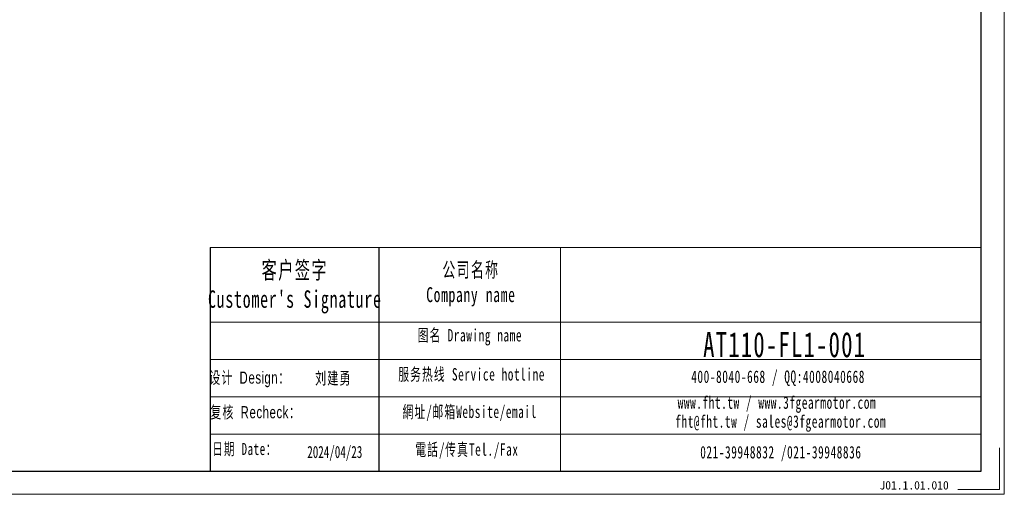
# Model space of a CAD drawing. Header units: millimetres. Extents: x -4 to 820, y 0 to 570.
# Tile 2 of 3: x 401 to 807, y 0 to 196. Entities that reach past the tile are written whole.
import ezdxf

# ---------------------------------------------------------------- set-up
doc = ezdxf.new("R2010")
doc.units = ezdxf.units.MM
doc.layers.add('6文字层', color=3, linetype='Continuous')
doc.layers.add('7标注层', color=4, linetype='Continuous')
doc.layers.add('SLD-0', color=7, linetype='Continuous', lineweight=18)
doc.layers.add('图框_外框线', color=7, linetype='Continuous', lineweight=18)
doc.styles.add('标准', font='txt', dxfattribs={"width": 0.667})
doc.styles.add('样式 1', font='txt')

msp = doc.modelspace()

# ---------------------------------------------------------------- linework, layer by layer
msp.add_line((548.71353, 101.79084), (548.71353, 9.58711))
at = {"layer": '7标注层', "color": 0}
msp.add_line((479.16022, 101.79084), (479.16022, 9.60288), dxfattribs=at)
at = {"layer": '图框_外框线'}
for p, q in [((479.16022, 101.79084), (548.71353, 101.79084)), ((548.71353, 101.79084), (548.71353, 9.60288)), ((548.71353, 101.79084), (797.03884, 101.79084)), ((623.65255, 101.79084), (623.65255, 9.60288)), ((479.16022, 71.02765), (548.71353, 71.02765)), ((548.71353, 71.02765), (797.03884, 71.02765)), ((479.16022, 55.64605), (797.03884, 55.64605)), ((479.16022, 40.26445), (797.03884, 40.26445)), ((479.16022, 24.88285), (797.03884, 24.88285))]:
    msp.add_line(p, q, dxfattribs=at)
at = {"layer": '图框_外框线', "color": 3}
msp.add_lwpolyline([(0, 0), (806.64172, 0), (806.64172, 570.41093), (0, 570.41093)], close=True, dxfattribs=at)
at = {"layer": '图框_外框线', "color": 3, "lineweight": 25}
msp.add_lwpolyline([(48.01439, 9.60288), (797.03884, 9.60288), (797.03884, 560.80805), (48.01439, 560.80805)], close=True, dxfattribs=at)
at = {"layer": '图框_外框线', "color": 3}
msp.add_lwpolyline([(804.72115, 19.20576), (804.72115, 1.92058), (787.43597, 1.92058)], dxfattribs=at)

# ---------------------------------------------------------------- texts
at = {"layer": '6文字层', "insert": (755.16396, 5.48311), "char_height": 3.5, "width": 43.304423, "attachment_point": 1, "style": '样式 1'}
msp.add_mtext('J01.1.01.010', dxfattribs=at)
at = {"layer": 'SLD-0', "color": 1, "attachment_point": 2, "style": '标准'}
for s, insert, char_height, width in [("\\T1.1;客户签字\\PCustomer's Signature", (514.05676, 96.09954), 7.1780792, 89.2960457), ('\\T1.1;公司名称\\PCompany name', (586.65833, 95.71849), 6.1526393, 79.6574691), ('\\T1.1;图名 Drawing name', (586.23777, 68.19227), 5.1271994, 65.5701353), ('{\\H1.68513x;\\T1.10000;AT110-FL1-001}', (716.05738, 66.95422), 6.1526393, 52.2383276), ('\\T1.1;服务热线 Service hotline', (586.96484, 52.06989), 5.1271994, 73.0514299), ('{\\fSimSun|b0|i0|c134|p2;\\T1.1;设计 \\fArial|b0|i0|c0|p34;Design\\fSimSun|b0|i0|c134|p2;：}', (495.46716, 50.6525), 5, 31.9717109), ('{\\fSimSun|b0|i0|c134|p2;\\T1.1;刘建勇}', (529.94529, 50.38764), 5, 31.9717109), ('\\T1.1;400-8040-668 / QQ:4008040668', (713.35225, 51.09021), 5.1271994, 149.2805103), ('\\T1.1;www.fht.tw / www.3fgearmotor.com ', (712.87949, 40.41094), 5.1271994, 149.4485588), ('{\\fSimSun|b0|i0|c134|p2;\\T1.1;复核 \\fArial|b0|i0|c0|p34;Recheck\\fSimSun|b0|i0|c134|p2;：}', (497.89207, 36.38326), 5, 66.7882453), ('\\T1.1;網址/邮箱Website/email', (586.16649, 36.62244), 5.1271994, 76.0396626), ('{\\T1.10000;fht@fht.tw / sales@3fgearmotor.com }', (714.44206, 32.60357), 5.1271994, 149.4485588), ('{\\T1.1;日期 Date：}', (493.41732, 21.21917), 5, 31.9717109), ('2024/04/23', (530.5282, 19.97823), 5, 31.9717109), ('\\T1.1;電話/传真Tel./Fax', (585.01776, 21.05456), 5.1271994, 76.9541969), ('\\T1.1;021-39948832 /021-39948836 ', (714.49567, 19.93353), 5.1271994, 114.11528)]:
    msp.add_mtext(s, dxfattribs=dict(at, insert=insert, char_height=char_height, width=width))

doc.saveas('drawing.dxf')
